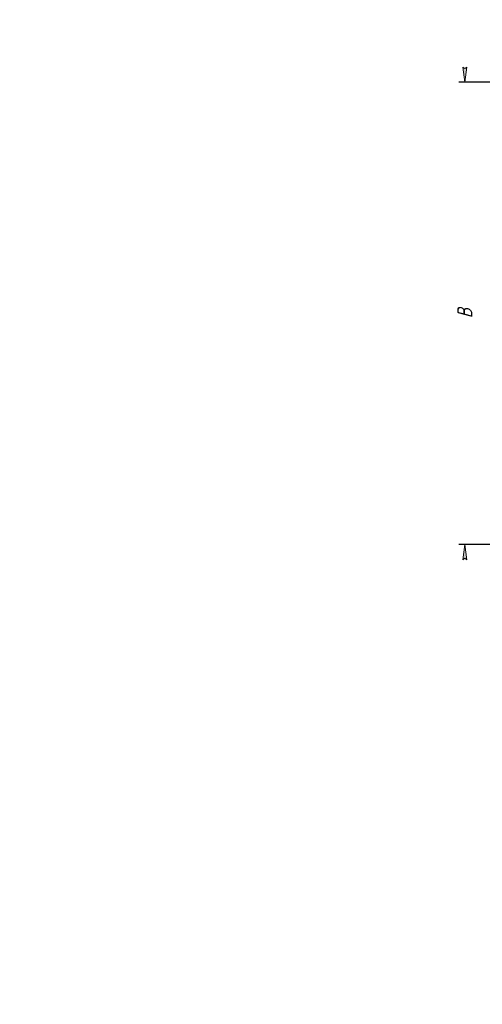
# Model space of a CAD drawing. Header units: millimetres. Extents: x 0 to 420, y 0 to 594.
# Tile 1 of 7: x 0 to 153, y 0 to 327. Entities that reach past the tile are written whole.
import ezdxf

# ---------------------------------------------------------------- set-up
doc = ezdxf.new("R2010")
doc.units = ezdxf.units.MM
doc.linetypes.add('K5LT_THIN', pattern=[0])
doc.layers.add('Системный слой', color=7, linetype='Continuous')
doc.styles.add('KDIMTEXTSTYLE', font='GOST_AU.SHX', dxfattribs={"width": 0.96, "oblique": 15, "height": 5})
doc.dimstyles.new('KDIMSTYLE (0.50)', dxfattribs={"dimtxt": 5, "dimasz": 1, "dimexe": 2, "dimexo": 0, "dimgap": 1, "dimtad": 1, "dimlfac": 2, "dimtxsty": 'KDIMTEXTSTYLE', "dimsah": 1, "dimcen": 0, "dimdle": 1, "dimadec": 0, "dimazin": 0, "dimtfac": 0.667, "dimtmove": 0, "dimatfit": 3, "dimfxl": 1, "dimtvp": 1, "dimtolj": 1, "dimtzin": 0, "dimarcsym": 0})

# ---------------------------------------------------------------- blocks, each defined once
blk = doc.blocks.new('KDIMARROW_01')
at = {"layer": 'Системный слой'}
blk.add_hatch(color=0, dxfattribs=at).paths.add_polyline_path([(0, 0), (-5, 0.66), (-4.5, 0), (-5, -0.66)])
at = {"layer": 'Системный слой', "color": 0, "linetype": 'K5LT_THIN', "lineweight": 18}
for p, q in [((-4.5, 0), (-5, 0.66)), ((-5, 0.66), (0, 0)), ((0, 0), (-5, -0.66)), ((-5, -0.66), (-4.5, 0)), ((0, 0), (-1, 0))]:
    blk.add_line(p, q, dxfattribs=at)

msp = doc.modelspace()

# ---------------------------------------------------------------- dimensions: what is measured, and where the dimension line sits
at = {"layer": 'Системный слой', "color": 7}
msp.add_linear_dim(base=(147.6786, 152.5368), p1=(218.1786, 306.0368), p2=(171.1786, 152.5368), angle=90, location=(147.6786, 229.2868), text='\\H5.0;\\W0.965;\\Q15;\\H5.0;\\W0.965;\\Q15;\\Q15;В', dimstyle='KDIMSTYLE (0.50)', override={"dimexo": 0, "dimblk1": 'KDIMARROW_01', "dimblk2": 'KDIMARROW_01', "dimse1": 0, "dimse2": 0, "dimclrt": 7, "dimtolj": 1}, dxfattribs=at).render()

doc.saveas('drawing.dxf')
